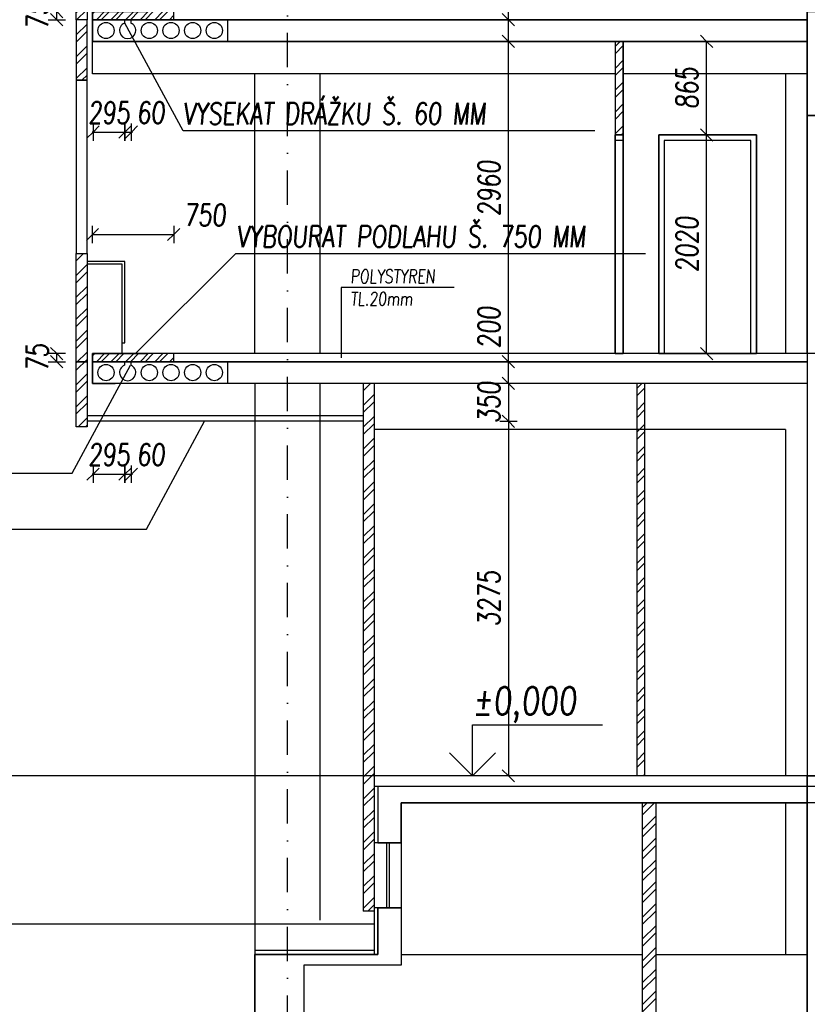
# Model space of a CAD drawing. Header units: millimetres. Extents: x 22267 to 193155, y 329430 to 541733.
# Tile 33 of 89: x 129265 to 136537, y 342419 to 351515. Entities that reach past the tile are written whole.
import ezdxf

# ---------------------------------------------------------------- set-up
doc = ezdxf.new("R2010")
doc.units = ezdxf.units.MM
doc.linetypes.add('ČERCHOVANÁ', pattern=[25.4, 12.7, -6.35, 0, -6.35])
for name, color, linetype in [('BOURÁNÍ FASÁDY', 30, 'Continuous'), ('BOURÁNÍ PODLAHY', 30, 'Continuous'), ('BOURÁNÍ PŘÍČEK', 30, 'Continuous'), ('KOTY', 7, 'Continuous'), ('KOTY-DVERE', 8, 'Continuous'), ('KOTY_100', 7, 'Continuous'), ('KÓTY BP FASÁDA', 255, 'Continuous'), ('KÓTY BP PODLAHA', 255, 'Continuous'), ('KÓTY BP PŘÍČKY', 255, 'Continuous'), ('OK_beton', 141, 'Continuous'), ('OSY', 7, 'Continuous'), ('TENKA', 4, 'Continuous'), ('TLUSTA', 2, 'Continuous'), ('ŽB', 1, 'Continuous')]:
    doc.layers.add(name, color=color, linetype=linetype)
doc.layers.add('POMOCNA_ZU', color=200, linetype='Continuous', plot=False)
doc.styles.add('CS-ROMANS', font='romans.shx', dxfattribs={"width": 0.75, "oblique": 5})
doc.styles.add('CS-ROMANS_100', font='romans.shx', dxfattribs={"width": 0.75, "oblique": 5, "height": 200})
doc.styles.add('ROMANS', font='romans.shx', dxfattribs={"width": 0.75, "oblique": 5, "height": 200})
doc.dimstyles.new('A_KÓTA_100', dxfattribs={"dimtxt": 200, "dimasz": 4, "dimexe": 100, "dimexo": 1500, "dimgap": 80, "dimtad": 1, "dimdec": 0, "dimdsep": 46, "dimtxsty": 'CS-ROMANS_100', "dimblk": 'KOT_CARA20', "dimcen": 90, "dimse1": 1, "dimse2": 1, "dimclrd": 256, "dimclre": 256, "dimclrt": 256, "dimadec": 0, "dimazin": 0, "dimtfac": 1, "dimtdec": 0, "dimtix": 1, "dimtmove": 2, "dimatfit": 3, "dimldrblk": 'OBLIQUE', "dimfxl": 1, "dimfxlon": 1, "dimtolj": 1, "dimarcsym": 0})

# ---------------------------------------------------------------- blocks, each defined once
blk = doc.blocks.new('VÝŠKOVÁ KÓTA 1')
at = {"ltscale": 0.25}
for p, q in [((0, 3.758), (9.586, 3.758)), ((0, 0), (0, 3.758)), ((0, 0), (-1.697, 1.697)), ((0, 0), (1.697, 1.697))]:
    blk.add_line(p, q, dxfattribs=at)
at = {"style": 'ROMANS', "oblique": 5, "width": 0.8}
blk.add_attdef('VÝŠKA', (0, 4.539), '', height=2, dxfattribs=at)
blk = doc.blocks.new('KOT_CARA20')
for p, q in [((0, 0), (-14.1, -14.1)), ((0, 20), (0, -20)), ((0, 0), (14.1, 14.1))]:
    blk.add_line(p, q)
blk = doc.blocks.new('*D2840')
at = {"layer": 'Defpoints', "color": 0, "transparency": 16777216}
for p in [(130237.4, 351515.5), (129942.4, 351315.5), (130237.4, 350477.2)]:
    blk.add_point(p, dxfattribs=at)
at = {"layer": 'KÓTY BP PODLAHA', "lineweight": -2, "transparency": 16777216}
for p, q in [((129938.4, 350477.2), (129934.4, 350477.2)), ((129942.4, 350477.2), (130237.4, 350477.2)), ((130241.4, 350477.2), (130245.4, 350477.2))]:
    blk.add_line(p, q, dxfattribs=at)
at = {"layer": 'KÓTY BP PODLAHA', "lineweight": -2, "transparency": 16777216, "xscale": 4, "yscale": 4, "zscale": 4}
blk.add_blockref('KOT_CARA20', (129942.4, 350477.2), dxfattribs=at)
at = {"layer": 'KÓTY BP PODLAHA', "lineweight": -2, "transparency": 16777216, "xscale": 4, "yscale": 4, "zscale": 4, "rotation": 180}
blk.add_blockref('KOT_CARA20', (130237.4, 350477.2), dxfattribs=at)
at = {"layer": 'KÓTY BP PODLAHA', "transparency": 16777216, "insert": (130089.9, 350657.2), "char_height": 200, "attachment_point": 5, "style": 'CS-ROMANS_100'}
blk.add_mtext('\\A1;295', dxfattribs=at)
blk = doc.blocks.new('_OBLIQUE')
at = {"color": 0, "linetype": 'ByBlock', "ltscale": 15}
blk.add_line((-0.5, -0.5), (0.5, 0.5), dxfattribs=at)
blk = doc.blocks.new('*D2841')
at = {"layer": 'Defpoints', "color": 0, "transparency": 16777216}
for p in [(130237.4, 351515.5), (130297.4, 351515.5), (130297.4, 350477.2)]:
    blk.add_point(p, dxfattribs=at)
at = {"layer": 'KÓTY BP PODLAHA', "lineweight": -2, "transparency": 16777216}
for p, q in [((130233.4, 350477.2), (130229.4, 350477.2)), ((130237.4, 350477.2), (130297.4, 350477.2)), ((130301.4, 350477.2), (130305.4, 350477.2))]:
    blk.add_line(p, q, dxfattribs=at)
at = {"layer": 'KÓTY BP PODLAHA', "lineweight": -2, "transparency": 16777216, "xscale": 4, "yscale": 4, "zscale": 4}
blk.add_blockref('KOT_CARA20', (130237.4, 350477.2), dxfattribs=at)
at = {"layer": 'KÓTY BP PODLAHA', "lineweight": -2, "transparency": 16777216, "xscale": 4, "yscale": 4, "zscale": 4, "rotation": 180}
blk.add_blockref('KOT_CARA20', (130297.4, 350477.2), dxfattribs=at)
at = {"layer": 'KÓTY BP PODLAHA', "transparency": 16777216, "insert": (130475.4, 350657.2), "char_height": 200, "attachment_point": 5, "style": 'CS-ROMANS_100'}
blk.add_mtext('\\A1;60', dxfattribs=at)
blk = doc.blocks.new('*D2842')
at = {"layer": 'Defpoints', "color": 0, "transparency": 16777216}
for p in [(129607.5, 351590.5), (129967.3, 351590.5), (129967.3, 351515.5)]:
    blk.add_point(p, dxfattribs=at)
at = {"layer": 'KÓTY BP PODLAHA', "lineweight": -2, "transparency": 16777216}
for p, q in [((129607.5, 351594.5), (129607.5, 351598.5)), ((129607.5, 351515.5), (129607.5, 351590.5)), ((129607.5, 351511.5), (129607.5, 351507.5))]:
    blk.add_line(p, q, dxfattribs=at)
at = {"layer": 'KÓTY BP PODLAHA', "lineweight": -2, "transparency": 16777216, "xscale": 4, "yscale": 4, "zscale": 4}
for p, rotation in [((129607.5, 351590.5), 270), ((129607.5, 351515.5), 90)]:
    blk.add_blockref('KOT_CARA20', p, dxfattribs=dict(at, rotation=rotation))
at = {"layer": 'KÓTY BP PODLAHA', "transparency": 16777216, "insert": (129427.5, 351553), "char_height": 200, "attachment_point": 5, "rotation": 90, "style": 'CS-ROMANS_100'}
blk.add_mtext('\\A1;75', dxfattribs=at)
blk = doc.blocks.new('*D2847')
at = {"layer": 'Defpoints', "color": 0, "transparency": 16777216}
for p in [(130687.4, 349531.2), (129937.4, 348430.5), (130687.4, 348430.5)]:
    blk.add_point(p, dxfattribs=at)
at = {"layer": 'KÓTY BP PODLAHA', "lineweight": -2, "transparency": 16777216}
blk.add_line((129941.4, 349531.2), (130683.4, 349531.2), dxfattribs=at)
at = {"layer": 'KÓTY BP PODLAHA', "lineweight": -2, "transparency": 16777216, "xscale": 4, "yscale": 4, "zscale": 4, "rotation": 180}
blk.add_blockref('KOT_CARA20', (129937.4, 349531.2), dxfattribs=at)
at = {"layer": 'KÓTY BP PODLAHA', "lineweight": -2, "transparency": 16777216, "xscale": 4, "yscale": 4, "zscale": 4}
blk.add_blockref('KOT_CARA20', (130687.4, 349531.2), dxfattribs=at)
at = {"layer": 'KÓTY BP PODLAHA', "transparency": 16777216, "insert": (130975.2, 349711.2), "char_height": 200, "attachment_point": 5, "style": 'CS-ROMANS_100'}
blk.add_mtext('\\A1;750', dxfattribs=at)
blk = doc.blocks.new('*D2844')
at = {"layer": 'Defpoints', "color": 0, "transparency": 16777216}
for p in [(130237.4, 348355.5), (129942.4, 348155.5), (130237.4, 347317.2)]:
    blk.add_point(p, dxfattribs=at)
at = {"layer": 'KÓTY BP PODLAHA', "lineweight": -2, "transparency": 16777216}
for p, q in [((129938.4, 347317.2), (129934.4, 347317.2)), ((129942.4, 347317.2), (130237.4, 347317.2)), ((130241.4, 347317.2), (130245.4, 347317.2))]:
    blk.add_line(p, q, dxfattribs=at)
at = {"layer": 'KÓTY BP PODLAHA', "lineweight": -2, "transparency": 16777216, "xscale": 4, "yscale": 4, "zscale": 4}
blk.add_blockref('KOT_CARA20', (129942.4, 347317.2), dxfattribs=at)
at = {"layer": 'KÓTY BP PODLAHA', "lineweight": -2, "transparency": 16777216, "xscale": 4, "yscale": 4, "zscale": 4, "rotation": 180}
blk.add_blockref('KOT_CARA20', (130237.4, 347317.2), dxfattribs=at)
at = {"layer": 'KÓTY BP PODLAHA', "transparency": 16777216, "insert": (130089.9, 347497.2), "char_height": 200, "attachment_point": 5, "style": 'CS-ROMANS_100'}
blk.add_mtext('\\A1;295', dxfattribs=at)
blk = doc.blocks.new('*D2845')
at = {"layer": 'Defpoints', "color": 0, "transparency": 16777216}
for p in [(130237.4, 348355.5), (130297.4, 348355.5), (130297.4, 347317.2)]:
    blk.add_point(p, dxfattribs=at)
at = {"layer": 'KÓTY BP PODLAHA', "lineweight": -2, "transparency": 16777216}
for p, q in [((130233.4, 347317.2), (130229.4, 347317.2)), ((130237.4, 347317.2), (130297.4, 347317.2)), ((130301.4, 347317.2), (130305.4, 347317.2))]:
    blk.add_line(p, q, dxfattribs=at)
at = {"layer": 'KÓTY BP PODLAHA', "lineweight": -2, "transparency": 16777216, "xscale": 4, "yscale": 4, "zscale": 4}
blk.add_blockref('KOT_CARA20', (130237.4, 347317.2), dxfattribs=at)
at = {"layer": 'KÓTY BP PODLAHA', "lineweight": -2, "transparency": 16777216, "xscale": 4, "yscale": 4, "zscale": 4, "rotation": 180}
blk.add_blockref('KOT_CARA20', (130297.4, 347317.2), dxfattribs=at)
at = {"layer": 'KÓTY BP PODLAHA', "transparency": 16777216, "insert": (130475.4, 347497.2), "char_height": 200, "attachment_point": 5, "style": 'CS-ROMANS_100'}
blk.add_mtext('\\A1;60', dxfattribs=at)
blk = doc.blocks.new('*D2846')
at = {"layer": 'Defpoints', "color": 0, "transparency": 16777216}
for p in [(129607.5, 348430.5), (129967.3, 348430.5), (129967.3, 348355.5)]:
    blk.add_point(p, dxfattribs=at)
at = {"layer": 'KÓTY BP PODLAHA', "lineweight": -2, "transparency": 16777216}
for p, q in [((129607.5, 348434.5), (129607.5, 348438.5)), ((129607.5, 348355.5), (129607.5, 348430.5)), ((129607.5, 348351.5), (129607.5, 348347.5))]:
    blk.add_line(p, q, dxfattribs=at)
at = {"layer": 'KÓTY BP PODLAHA', "lineweight": -2, "transparency": 16777216, "xscale": 4, "yscale": 4, "zscale": 4}
for p, rotation in [((129607.5, 348430.5), 270), ((129607.5, 348355.5), 90)]:
    blk.add_blockref('KOT_CARA20', p, dxfattribs=dict(at, rotation=rotation))
at = {"layer": 'KÓTY BP PODLAHA', "transparency": 16777216, "insert": (129427.5, 348393), "char_height": 200, "attachment_point": 5, "rotation": 90, "style": 'CS-ROMANS_100'}
blk.add_mtext('\\A1;75', dxfattribs=at)
blk = doc.blocks.new('*D2904')
at = {"layer": 'Defpoints', "color": 0, "transparency": 16777216}
for p in [(128117.9, 407305.5), (129837.4, 407305.5), (129787.4, 347755.5)]:
    blk.add_point(p, dxfattribs=at)
at = {"layer": 'KOTY_100', "lineweight": -2, "transparency": 16777216}
blk.add_line((128117.9, 347759.5), (128117.9, 407301.5), dxfattribs=at)
at = {"layer": 'KOTY_100', "lineweight": -2, "transparency": 16777216, "xscale": 4, "yscale": 4, "zscale": 4}
for p, rotation in [((128117.9, 407305.5), 90), ((128117.9, 347755.5), 270)]:
    blk.add_blockref('KOT_CARA20', p, dxfattribs=dict(at, rotation=rotation))
at = {"layer": 'KOTY_100', "transparency": 16777216, "insert": (127937.9, 377530.5), "char_height": 200, "attachment_point": 5, "rotation": 90, "style": 'CS-ROMANS_100'}
blk.add_mtext('\\A1;59550', dxfattribs=at)
blk = doc.blocks.new('*D2921')
at = {"layer": 'Defpoints', "color": 0, "transparency": 16777216}
for p in [(128533.3, 348355.5), (129837.4, 348355.5), (129787.4, 347755.5)]:
    blk.add_point(p, dxfattribs=at)
at = {"layer": 'KÓTY BP FASÁDA', "lineweight": -2, "transparency": 16777216}
blk.add_line((128533.3, 347759.5), (128533.3, 348351.5), dxfattribs=at)
at = {"layer": 'KÓTY BP FASÁDA', "lineweight": -2, "transparency": 16777216, "xscale": 4, "yscale": 4, "zscale": 4}
for p, rotation in [((128533.3, 348355.5), 90), ((128533.3, 347755.5), 270)]:
    blk.add_blockref('KOT_CARA20', p, dxfattribs=dict(at, rotation=rotation))
at = {"layer": 'KÓTY BP FASÁDA', "transparency": 16777216, "insert": (128353.3, 348055.5), "char_height": 200, "attachment_point": 5, "rotation": 90, "style": 'CS-ROMANS_100'}
blk.add_mtext('\\A1;600', dxfattribs=at)
blk = doc.blocks.new('*D2922')
at = {"layer": 'Defpoints', "color": 0, "transparency": 16777216}
for p in [(128533.3, 349355.5), (129787.4, 349355.5), (129837.4, 348355.5)]:
    blk.add_point(p, dxfattribs=at)
at = {"layer": 'KÓTY BP FASÁDA', "lineweight": -2, "transparency": 16777216}
blk.add_line((128533.3, 348359.5), (128533.3, 349351.5), dxfattribs=at)
at = {"layer": 'KÓTY BP FASÁDA', "lineweight": -2, "transparency": 16777216, "xscale": 4, "yscale": 4, "zscale": 4}
for p, rotation in [((128533.3, 349355.5), 90), ((128533.3, 348355.5), 270)]:
    blk.add_blockref('KOT_CARA20', p, dxfattribs=dict(at, rotation=rotation))
at = {"layer": 'KÓTY BP FASÁDA', "transparency": 16777216, "insert": (128353.3, 348855.5), "char_height": 200, "attachment_point": 5, "rotation": 90, "style": 'CS-ROMANS_100'}
blk.add_mtext('\\A1;1000', dxfattribs=at)
blk = doc.blocks.new('*D2923')
at = {"layer": 'Defpoints', "color": 0, "transparency": 16777216}
for p in [(128533.3, 350955.5), (129837.4, 350955.5), (129787.4, 349355.5)]:
    blk.add_point(p, dxfattribs=at)
at = {"layer": 'KÓTY BP FASÁDA', "lineweight": -2, "transparency": 16777216}
blk.add_line((128533.3, 349359.5), (128533.3, 350951.5), dxfattribs=at)
at = {"layer": 'KÓTY BP FASÁDA', "lineweight": -2, "transparency": 16777216, "xscale": 4, "yscale": 4, "zscale": 4}
for p, rotation in [((128533.3, 350955.5), 90), ((128533.3, 349355.5), 270)]:
    blk.add_blockref('KOT_CARA20', p, dxfattribs=dict(at, rotation=rotation))
at = {"layer": 'KÓTY BP FASÁDA', "transparency": 16777216, "insert": (128353.3, 350155.5), "char_height": 200, "attachment_point": 5, "rotation": 90, "style": 'CS-ROMANS_100'}
blk.add_mtext('\\A1;1600', dxfattribs=at)
blk = doc.blocks.new('*D2924')
at = {"layer": 'Defpoints', "color": 0, "transparency": 16777216}
for p in [(128533.3, 351515.5), (129837.4, 351515.5), (129837.4, 350955.5)]:
    blk.add_point(p, dxfattribs=at)
at = {"layer": 'KÓTY BP FASÁDA', "lineweight": -2, "transparency": 16777216}
blk.add_line((128533.3, 350959.5), (128533.3, 351511.5), dxfattribs=at)
at = {"layer": 'KÓTY BP FASÁDA', "lineweight": -2, "transparency": 16777216, "xscale": 4, "yscale": 4, "zscale": 4}
for p, rotation in [((128533.3, 351515.5), 90), ((128533.3, 350955.5), 270)]:
    blk.add_blockref('KOT_CARA20', p, dxfattribs=dict(at, rotation=rotation))
at = {"layer": 'KÓTY BP FASÁDA', "transparency": 16777216, "insert": (128353.3, 351235.5), "char_height": 200, "attachment_point": 5, "rotation": 90, "style": 'CS-ROMANS_100'}
blk.add_mtext('\\A1;560', dxfattribs=at)
blk = doc.blocks.new('*D2925')
at = {"layer": 'Defpoints', "color": 0, "transparency": 16777216}
for p in [(128533.3, 352515.5), (129837.4, 352515.5), (129837.4, 351515.5)]:
    blk.add_point(p, dxfattribs=at)
at = {"layer": 'KÓTY BP FASÁDA', "lineweight": -2, "transparency": 16777216}
blk.add_line((128533.3, 351519.5), (128533.3, 352511.5), dxfattribs=at)
at = {"layer": 'KÓTY BP FASÁDA', "lineweight": -2, "transparency": 16777216, "xscale": 4, "yscale": 4, "zscale": 4}
for p, rotation in [((128533.3, 352515.5), 90), ((128533.3, 351515.5), 270)]:
    blk.add_blockref('KOT_CARA20', p, dxfattribs=dict(at, rotation=rotation))
at = {"layer": 'KÓTY BP FASÁDA', "transparency": 16777216, "insert": (128353.3, 352015.5), "char_height": 200, "attachment_point": 5, "rotation": 90, "style": 'CS-ROMANS_100'}
blk.add_mtext('\\A1;1000', dxfattribs=at)
blk = doc.blocks.new('*D3268')
at = {"layer": 'Defpoints', "color": 0, "transparency": 16777216}
for p in [(133777.5, 348355.5), (133920.8, 348355.5), (133920.8, 348155.5)]:
    blk.add_point(p, dxfattribs=at)
at = {"layer": 'KOTY_100', "lineweight": -2, "transparency": 16777216}
blk.add_line((133777.5, 348159.5), (133777.5, 348351.5), dxfattribs=at)
at = {"layer": 'KOTY_100', "lineweight": -2, "transparency": 16777216, "xscale": 4, "yscale": 4, "zscale": 4}
for p, rotation in [((133777.5, 348355.5), 90), ((133777.5, 348155.5), 270)]:
    blk.add_blockref('KOT_CARA20', p, dxfattribs=dict(at, rotation=rotation))
at = {"layer": 'KOTY_100', "transparency": 16777216, "insert": (133597.5, 348672), "char_height": 200, "attachment_point": 5, "rotation": 90, "style": 'CS-ROMANS_100'}
blk.add_mtext('\\A1;200', dxfattribs=at)
blk = doc.blocks.new('*D3269')
at = {"layer": 'Defpoints', "color": 0, "transparency": 16777216}
for p in [(133777.5, 351315.5), (134162.1, 351315.5), (133920.8, 348355.5)]:
    blk.add_point(p, dxfattribs=at)
at = {"layer": 'KOTY_100', "lineweight": -2, "transparency": 16777216}
blk.add_line((133777.5, 348359.5), (133777.5, 351311.5), dxfattribs=at)
at = {"layer": 'KOTY_100', "lineweight": -2, "transparency": 16777216, "xscale": 4, "yscale": 4, "zscale": 4}
for p, rotation in [((133777.5, 351315.5), 90), ((133777.5, 348355.5), 270)]:
    blk.add_blockref('KOT_CARA20', p, dxfattribs=dict(at, rotation=rotation))
at = {"layer": 'KOTY_100', "transparency": 16777216, "insert": (133597.5, 349957.9), "char_height": 200, "attachment_point": 5, "rotation": 90, "style": 'CS-ROMANS_100'}
blk.add_mtext('\\A1;2960', dxfattribs=at)
blk = doc.blocks.new('*D3270')
at = {"layer": 'Defpoints', "color": 0, "transparency": 16777216}
for p in [(133777.5, 351515.5), (134169.7, 351515.5), (134162.1, 351315.5)]:
    blk.add_point(p, dxfattribs=at)
at = {"layer": 'KOTY_100', "lineweight": -2, "transparency": 16777216}
blk.add_line((133777.5, 351319.5), (133777.5, 351511.5), dxfattribs=at)
at = {"layer": 'KOTY_100', "lineweight": -2, "transparency": 16777216, "xscale": 4, "yscale": 4, "zscale": 4}
for p, rotation in [((133777.5, 351515.5), 90), ((133777.5, 351315.5), 270)]:
    blk.add_blockref('KOT_CARA20', p, dxfattribs=dict(at, rotation=rotation))
at = {"layer": 'KOTY_100', "transparency": 16777216, "insert": (133597.5, 351822.9), "char_height": 200, "attachment_point": 5, "rotation": 90, "style": 'CS-ROMANS_100'}
blk.add_mtext('\\A1;200', dxfattribs=at)
blk = doc.blocks.new('*D3271')
at = {"layer": 'Defpoints', "color": 0, "transparency": 16777216}
for p in [(133777.5, 354475.5), (134064.2, 354475.5), (134169.7, 351515.5)]:
    blk.add_point(p, dxfattribs=at)
at = {"layer": 'KOTY_100', "lineweight": -2, "transparency": 16777216}
blk.add_line((133777.5, 351519.5), (133777.5, 354471.5), dxfattribs=at)
at = {"layer": 'KOTY_100', "lineweight": -2, "transparency": 16777216, "xscale": 4, "yscale": 4, "zscale": 4}
for p, rotation in [((133777.5, 354475.5), 90), ((133777.5, 351515.5), 270)]:
    blk.add_blockref('KOT_CARA20', p, dxfattribs=dict(at, rotation=rotation))
at = {"layer": 'KOTY_100', "transparency": 16777216, "insert": (133597.5, 353137.9), "char_height": 200, "attachment_point": 5, "rotation": 90, "style": 'CS-ROMANS_100'}
blk.add_mtext('\\A1;2960', dxfattribs=at)
blk = doc.blocks.new('*D3389')
at = {"layer": 'Defpoints', "color": 0, "transparency": 16777216}
for p in [(134837.4, 350450.5), (135607.3, 350450.5), (135041.3, 348430.5)]:
    blk.add_point(p, dxfattribs=at)
at = {"layer": 'KOTY_100', "lineweight": -2, "transparency": 16777216}
blk.add_line((135607.3, 348434.5), (135607.3, 350446.5), dxfattribs=at)
at = {"layer": 'KOTY_100', "lineweight": -2, "transparency": 16777216, "xscale": 4, "yscale": 4, "zscale": 4}
for p, rotation in [((135607.3, 350450.5), 90), ((135607.3, 348430.5), 270)]:
    blk.add_blockref('KOT_CARA20', p, dxfattribs=dict(at, rotation=rotation))
at = {"layer": 'KOTY_100', "transparency": 16777216, "insert": (135427.3, 349440.5), "char_height": 200, "attachment_point": 5, "rotation": 90, "style": 'CS-ROMANS_100'}
blk.add_mtext('\\A1;2020', dxfattribs=at)
blk = doc.blocks.new('*D3390')
at = {"layer": 'Defpoints', "color": 0, "transparency": 16777216}
for p in [(135607.3, 351315.5), (135807.9, 351315.5), (134837.4, 350450.5)]:
    blk.add_point(p, dxfattribs=at)
at = {"layer": 'KOTY_100', "lineweight": -2, "transparency": 16777216}
blk.add_line((135607.3, 350454.5), (135607.3, 351311.5), dxfattribs=at)
at = {"layer": 'KOTY_100', "lineweight": -2, "transparency": 16777216, "xscale": 4, "yscale": 4, "zscale": 4}
for p, rotation in [((135607.3, 351315.5), 90), ((135607.3, 350450.5), 270)]:
    blk.add_blockref('KOT_CARA20', p, dxfattribs=dict(at, rotation=rotation))
at = {"layer": 'KOTY_100', "transparency": 16777216, "insert": (135427.3, 350883), "char_height": 200, "attachment_point": 5, "rotation": 90, "style": 'CS-ROMANS_100'}
blk.add_mtext('\\A1;865', dxfattribs=at)
blk = doc.blocks.new('*D3498')
at = {"layer": 'Defpoints', "color": 0, "transparency": 16777216}
for p in [(132628.1, 348155.5), (132367.9, 347805.5), (133777.5, 347805.5)]:
    blk.add_point(p, dxfattribs=at)
at = {"layer": 'KÓTY BP PŘÍČKY', "lineweight": -2, "transparency": 16777216}
for p, q in [((133777.5, 348159.5), (133777.5, 348163.5)), ((133777.5, 348155.5), (133777.5, 347805.5)), ((133777.5, 347801.5), (133777.5, 347797.5))]:
    blk.add_line(p, q, dxfattribs=at)
at = {"layer": 'KÓTY BP PŘÍČKY', "lineweight": -2, "transparency": 16777216, "xscale": 4, "yscale": 4, "zscale": 4}
for p, rotation in [((133777.5, 348155.5), 270), ((133777.5, 347805.5), 90)]:
    blk.add_blockref('KOT_CARA20', p, dxfattribs=dict(at, rotation=rotation))
at = {"layer": 'KÓTY BP PŘÍČKY', "transparency": 16777216, "insert": (133597.5, 347980.5), "char_height": 200, "attachment_point": 5, "rotation": 90, "style": 'CS-ROMANS_100'}
blk.add_mtext('\\A1;350', dxfattribs=at)
blk = doc.blocks.new('*D3499')
at = {"layer": 'Defpoints', "color": 0, "transparency": 16777216}
for p in [(132278.3, 347805.5), (132196.4, 344530.5), (133777.5, 344530.5)]:
    blk.add_point(p, dxfattribs=at)
at = {"layer": 'KÓTY BP PŘÍČKY', "lineweight": -2, "transparency": 16777216}
blk.add_line((133777.5, 347801.5), (133777.5, 344534.5), dxfattribs=at)
at = {"layer": 'KÓTY BP PŘÍČKY', "lineweight": -2, "transparency": 16777216, "xscale": 4, "yscale": 4, "zscale": 4}
for p, rotation in [((133777.5, 347805.5), 90), ((133777.5, 344530.5), 270)]:
    blk.add_blockref('KOT_CARA20', p, dxfattribs=dict(at, rotation=rotation))
at = {"layer": 'KÓTY BP PŘÍČKY', "transparency": 16777216, "insert": (133597.5, 346168), "char_height": 200, "attachment_point": 5, "rotation": 90, "style": 'CS-ROMANS_100'}
blk.add_mtext('\\A1;3275', dxfattribs=at)

msp = doc.modelspace()

# ---------------------------------------------------------------- hatches: boundary and pattern name
at = {"layer": 'BOURÁNÍ FASÁDY'}
h = msp.add_hatch(dxfattribs=at)
h.set_pattern_fill('ANSI32', color=256, scale=15)
h.set_pattern_definition([(45, (99276.44, 0), (-101.02788, 101.02788), []), (45, (99343.79, 0), (-101.02788, 101.02788), [])])
h.paths.add_polyline_path([(129787.4, 406600.5), (129887.4, 406600.5), (129887.4, 407305.5), (129787.4, 407305.5)])
h.paths.add_polyline_path([(129787.4, 404675.5), (129887.4, 404675.5), (129887.4, 406600.5), (129787.4, 406600.5)])
h.paths.add_polyline_path([(129887.4, 402075.5), (129787.4, 402075.5), (129787.4, 403075.5), (129887.4, 403075.5)])
h.paths.add_polyline_path([(129787.4, 401515.5), (129887.4, 401515.5), (129887.4, 402075.5), (129787.4, 402075.5)])
h.paths.add_polyline_path([(129887.4, 398915.5), (129787.4, 398915.5), (129787.4, 399915.5), (129887.4, 399915.5)])
h.paths.add_polyline_path([(129787.4, 398355.5), (129887.4, 398355.5), (129887.4, 398915.5), (129787.4, 398915.5)])
h.paths.add_polyline_path([(129887.4, 395755.5), (129787.4, 395755.5), (129787.4, 396755.5), (129887.4, 396755.5)])
h.paths.add_polyline_path([(129787.4, 395195.5), (129887.4, 395195.5), (129887.4, 395755.5), (129787.4, 395755.5)])
h.paths.add_polyline_path([(129887.4, 392595.5), (129787.4, 392595.5), (129787.4, 393595.5), (129887.4, 393595.5)])
h.paths.add_polyline_path([(129787.4, 392035.5), (129887.4, 392035.5), (129887.4, 392595.5), (129787.4, 392595.5)])
h.paths.add_polyline_path([(129887.4, 389435.5), (129787.4, 389435.5), (129787.4, 390435.5), (129887.4, 390435.5)])
h.paths.add_polyline_path([(129787.4, 388875.5), (129887.4, 388875.5), (129887.4, 389435.5), (129787.4, 389435.5)])
h.paths.add_polyline_path([(129787.4, 385715.5), (129887.4, 385715.5), (129887.4, 386275.5), (129787.4, 386275.5)])
h.paths.add_polyline_path([(129887.4, 386275.5), (129787.4, 386275.5), (129787.4, 387275.5), (129887.4, 387275.5)])
h.paths.add_polyline_path([(129887.4, 383115.5), (129787.4, 383115.5), (129787.4, 384115.5), (129887.4, 384115.5)])
h.paths.add_polyline_path([(129787.4, 382555.5), (129887.4, 382555.5), (129887.4, 383115.5), (129787.4, 383115.5)])
h.paths.add_polyline_path([(129887.4, 379955.5), (129787.4, 379955.5), (129787.4, 380955.5), (129887.4, 380955.5)])
h.paths.add_polyline_path([(129787.4, 379395.5), (129887.4, 379395.5), (129887.4, 379955.5), (129787.4, 379955.5)])
h.paths.add_polyline_path([(129887.4, 376795.5), (129787.4, 376795.5), (129787.4, 377795.5), (129887.4, 377795.5)])
h.paths.add_polyline_path([(129787.4, 376235.5), (129887.4, 376235.5), (129887.4, 376795.5), (129787.4, 376795.5)])
h.paths.add_polyline_path([(129887.4, 373635.5), (129787.4, 373635.5), (129787.4, 374635.5), (129887.4, 374635.5)])
h.paths.add_polyline_path([(129787.4, 373075.5), (129887.4, 373075.5), (129887.4, 373635.5), (129787.4, 373635.5)])
h.paths.add_polyline_path([(129887.4, 370475.5), (129787.4, 370475.5), (129787.4, 371475.5), (129887.4, 371475.5)])
h.paths.add_polyline_path([(129787.4, 369915.5), (129887.4, 369915.5), (129887.4, 370475.5), (129787.4, 370475.5)])
h.paths.add_polyline_path([(129887.4, 367315.5), (129787.4, 367315.5), (129787.4, 368315.5), (129887.4, 368315.5)])
h.paths.add_polyline_path([(129787.4, 366755.5), (129887.4, 366755.5), (129887.4, 367315.5), (129787.4, 367315.5)])
h.paths.add_polyline_path([(129887.4, 364155.5), (129787.4, 364155.5), (129787.4, 365155.5), (129887.4, 365155.5)])
h.paths.add_polyline_path([(129787.4, 363595.5), (129887.4, 363595.5), (129887.4, 364155.5), (129787.4, 364155.5)])
h.paths.add_polyline_path([(129887.4, 360995.5), (129787.4, 360995.5), (129787.4, 361995.5), (129887.4, 361995.5)])
h.paths.add_polyline_path([(129787.4, 360435.5), (129887.4, 360435.5), (129887.4, 360995.5), (129787.4, 360995.5)])
h.paths.add_polyline_path([(129887.4, 357835.5), (129787.4, 357835.5), (129787.4, 358835.5), (129887.4, 358835.5)])
h.paths.add_polyline_path([(129787.4, 357275.5), (129887.4, 357275.5), (129887.4, 357835.5), (129787.4, 357835.5)])
h.paths.add_polyline_path([(129887.4, 354675.5), (129787.4, 354675.5), (129787.4, 355675.5), (129887.4, 355675.5)])
h.paths.add_polyline_path([(129787.4, 354115.5), (129887.4, 354115.5), (129887.4, 354675.5), (129787.4, 354675.5)])
h.paths.add_polyline_path([(129887.4, 351515.5), (129787.4, 351515.5), (129787.4, 352515.5), (129887.4, 352515.5)])
h.paths.add_polyline_path([(129787.4, 350955.5), (129887.4, 350955.5), (129887.4, 351515.5), (129787.4, 351515.5)])
h.paths.add_polyline_path([(129887.4, 347755.5), (129787.4, 347755.5), (129787.4, 348355.5), (129887.4, 348355.5)])
h.paths.add_polyline_path([(129887.4, 348355.5), (129787.4, 348355.5), (129787.4, 349355.5), (129887.4, 349355.5)])
h = msp.add_hatch(dxfattribs=at)
h.set_pattern_fill('ANSI32', color=256, scale=15)
h.set_pattern_definition([(45, (101926.44, -1200), (-101.02788, 101.02788), []), (45, (101993.79, -1200), (-101.02788, 101.02788), [])])
h.paths.add_polyline_path([(132537.4, 343280.5), (132437.4, 343280.5), (132437.4, 347155.5), (132537.4, 347155.5)])
h.paths.add_polyline_path([(132537.4, 347155.5), (132437.4, 347155.5), (132437.4, 348155.5), (132537.4, 348155.5)])
at = {"layer": 'BOURÁNÍ PODLAHY'}
h = msp.add_hatch(dxfattribs=at)
h.set_pattern_fill('ANSI32', color=256, scale=10)
h.set_pattern_definition([(45, (99276.44, -50560), (-67.35192, 67.35192), []), (45, (99321.34, -50560), (-67.35192, 67.35192), [])])
h.paths.add_polyline_path([(130237.4, 351590.5), (129937.4, 351590.5), (129937.4, 351515.5), (130237.4, 351515.5)])
h.paths.add_polyline_path([(130687.4, 351590.5), (130237.4, 351590.5), (130237.4, 351515.5), (130687.4, 351515.5)])
h = msp.add_hatch(dxfattribs=at)
h.set_pattern_fill('ANSI32', color=256, scale=10)
h.set_pattern_definition([(45, (99276.44, -53720), (-67.35192, 67.35192), []), (45, (99321.34, -53720), (-67.35192, 67.35192), [])])
h.paths.add_polyline_path([(130237.4, 348430.5), (129937.4, 348430.5), (129937.4, 348355.5), (130237.4, 348355.5)])
h.paths.add_polyline_path([(130687.4, 348430.5), (130237.4, 348430.5), (130237.4, 348355.5), (130687.4, 348355.5)])
at = {"layer": 'BOURÁNÍ PŘÍČEK'}
h = msp.add_hatch(dxfattribs=at)
h.set_pattern_fill('ANSI32', color=256, scale=15)
h.set_pattern_definition([(45, (94701.44, -51685), (-101.02788, 101.02788), []), (45, (94768.79, -51685), (-101.02788, 101.02788), [])])
h.paths.add_polyline_path([(134762.4, 351315.5), (134837.4, 351315.5), (134837.4, 350450.5), (134762.4, 350450.5)])
h = msp.add_hatch(dxfattribs=at)
h.set_pattern_fill('ANSI32', color=256, scale=15)
h.set_pattern_definition([(45, (94901.44, -54845), (-101.02788, 101.02788), []), (45, (94968.79, -54845), (-101.02788, 101.02788), [])])
h.paths.add_polyline_path([(134962.4, 348155.5), (135037.4, 348155.5), (135037.4, 344530.5), (134962.4, 344530.5)])
h = msp.add_hatch(dxfattribs=at)
h.set_pattern_fill('ANSI32', color=256, scale=15)
h.set_pattern_definition([(45, (94951.44, -58720), (-101.02788, 101.02788), []), (45, (95018.79, -58720), (-101.02788, 101.02788), [])])
h.paths.add_polyline_path([(135012.4, 344280.5), (135137.4, 344280.5), (135137.4, 341280.5), (135012.4, 341280.5)])

# ---------------------------------------------------------------- linework, layer by layer
at = {"layer": 'BOURÁNÍ FASÁDY'}
for points in [[(129887.4, 351515.5), (129787.4, 351515.5), (129787.4, 352515.5), (129887.4, 352515.5)], [(129787.4, 350955.5), (129887.4, 350955.5), (129887.4, 351515.5), (129787.4, 351515.5)], [(129787.4, 349355.5), (129887.4, 349355.5), (129887.4, 350955.5), (129787.4, 350955.5)], [(129887.4, 348355.5), (129787.4, 348355.5), (129787.4, 349355.5), (129887.4, 349355.5)], [(129887.4, 347755.5), (129787.4, 347755.5), (129787.4, 348355.5), (129887.4, 348355.5)]]:
    msp.add_lwpolyline(points, close=True, dxfattribs=at)
for points in [[(130212.4, 348530.5), (130237.4, 348530.5), (130237.4, 349280.5), (129887.4, 349280.5)], [(130212.4, 348430.5), (130212.4, 349255.5), (129887.4, 349255.5)], [(132437.4, 348155.5), (132437.4, 343280.5)], [(132537.4, 348155.5), (132537.4, 343910.5)], [(132437.4, 347855.5), (129887.4, 347855.5)], [(132437.4, 347805.5), (129887.4, 347805.5)]]:
    msp.add_lwpolyline(points, dxfattribs=at)
at = {"layer": 'BOURÁNÍ PODLAHY'}
for p, q in [((130237.4, 351515.5), (129937.4, 351515.5)), ((130232.4, 351515.5), (130232.4, 351484.2)), ((130232.4, 351515.5), (130292.4, 351515.5)), ((130292.4, 351515.5), (130292.4, 351484.2)), ((130237.4, 348355.5), (129937.4, 348355.5)), ((130232.4, 348355.5), (130232.4, 348324.2)), ((130232.4, 348355.5), (130292.4, 348355.5)), ((130292.4, 348355.5), (130292.4, 348324.2))]:
    msp.add_line(p, q, dxfattribs=at)
for points in [[(129937.4, 351515.5), (130687.4, 351515.5), (130687.4, 351590.5), (129937.4, 351590.5)], [(129937.4, 348355.5), (130687.4, 348355.5), (130687.4, 348430.5), (129937.4, 348430.5)]]:
    msp.add_lwpolyline(points, close=True, dxfattribs=at)
for centre in [(130262.4, 351415.5), (130262.4, 348255.5)]:
    msp.add_arc(centre, 75, 113.57818, 66.42182, dxfattribs=at)
at = {"layer": 'BOURÁNÍ PŘÍČEK'}
for points in [[(136537.4, 406325.5), (136537.4, 335810.5)], [(134762.4, 351315.5), (134762.4, 350450.5)], [(134837.4, 351315.5), (134837.4, 350450.5)], [(134962.4, 348155.5), (134962.4, 344530.5)], [(135037.4, 344530.5), (135037.4, 348155.5)], [(135012.4, 344280.5), (135012.4, 339260.5)], [(135137.4, 344280.5), (135137.4, 339260.5)], [(132787.4, 343910.5), (132787.4, 343910.5), (132537.4, 343910.5)], [(132537.4, 343910.5), (132537.4, 343280.5)], [(132652.4, 343910.5), (132652.4, 343310.5)], [(132677.4, 343910.5), (132677.4, 343310.5)], [(132787.4, 343910.5), (132787.4, 343310.5)], [(132537.4, 343315.5), (132537.4, 343310.5)], [(132787.4, 343310.5), (132537.4, 343310.5)], [(132537.4, 343280.5), (132437.4, 343280.5)]]:
    msp.add_lwpolyline(points, dxfattribs=at)
for points in [[(134762.4, 350450.5), (134837.4, 350450.5), (134837.4, 351315.5), (134762.4, 351315.5)], [(136537.4, 350630.5), (136737.4, 350630.5), (136737.4, 348430.5), (136537.4, 348430.5)], [(134762.4, 350450.5), (134837.4, 350450.5), (134837.4, 350400.5), (134762.4, 350400.5)], [(134762.4, 348430.5), (134837.4, 348430.5), (134837.4, 350450.5), (134762.4, 350450.5)], [(134762.4, 350450.5), (134837.4, 350450.5), (134837.4, 348430.5), (134762.4, 348430.5)], [(135167.4, 348430.5), (136067.4, 348430.5), (136067.4, 350450.5), (135167.4, 350450.5)], [(135167.4, 350450.5), (136067.4, 350450.5), (136067.4, 348430.5), (135167.4, 348430.5)], [(135217.4, 348430.5), (136017.4, 348430.5), (136017.4, 350400.5), (135217.4, 350400.5)]]:
    msp.add_lwpolyline(points, close=True, dxfattribs=at)
at = {"layer": 'KOTY-DVERE'}
msp.add_lwpolyline([(133277.6, 349041), (132232.6, 349041), (132232.6, 348392.6)], dxfattribs=at)
at = {"layer": 'KÓTY BP PODLAHA'}
for p, q in [((130774.8, 350487.7), (130237.4, 351484.2)), ((134575.7, 350487.7), (130774.8, 350487.7)), ((131256.4, 349351.6), (130335.3, 348430.5)), ((135042.4, 349351.6), (131256.4, 349351.6)), ((129750.1, 347327.7), (130287.4, 348324.2)), ((130434.8, 346809), (130972.2, 347805.5)), ((126523.3, 347327.7), (129750.1, 347327.7)), ((126523.3, 346809), (130434.8, 346809))]:
    msp.add_line(p, q, dxfattribs=at)
at = {"layer": 'OK_beton'}
for p, q in [((131187.4, 351315.5), (131187.4, 351515.5)), ((131187.4, 348155.5), (131187.4, 348355.5))]:
    msp.add_line(p, q, dxfattribs=at)
for centre in [(130062.4, 351415.5), (130462.4, 351415.5), (130662.4, 351415.5), (130862.4, 351415.5), (131062.4, 351415.5), (130062.4, 348255.5), (130462.4, 348255.5), (130662.4, 348255.5), (130862.4, 348255.5), (131062.4, 348255.5)]:
    msp.add_circle(centre, 75, dxfattribs=at)
at = {"layer": 'OSY', "linetype": 'ČERCHOVANÁ', "ltscale": 25}
msp.add_lwpolyline([(131737.4, 331387.3), (131737.4, 408305.5)], dxfattribs=at)
at = {"layer": 'POMOCNA_ZU', "color": 1}
msp.add_lwpolyline([(140197.4, 344530.5), (126822.3, 344530.5)], dxfattribs=at)
at = {"layer": 'TENKA'}
for points in [[(136537.4, 351515.5), (129937.4, 351515.5)], [(134762.4, 351015.5), (129937.4, 351015.5), (129937.4, 351315.5), (136537.4, 351315.5), (136537.4, 351015.5), (134837.4, 351015.5)], [(131437.4, 348430.5), (131437.4, 351015.5)], [(132037.4, 351015.5), (132037.4, 348430.5)], [(136337.4, 351015.5), (136337.4, 348430.5)], [(136537.4, 348355.5), (129937.4, 348355.5)], [(131437.4, 348155.5), (131437.4, 343195.5)], [(132037.4, 348155.5), (132037.4, 343195.5)], [(136337.4, 347730.5), (132537.4, 347730.5)], [(136337.4, 347730.5), (136337.4, 344530.5)], [(140047.4, 344430.5), (132537.4, 344430.5)], [(132572.4, 344430.5), (132572.4, 343910.5)], [(136337.4, 344280.5), (136337.4, 342880.5)], [(132572.4, 343310.5), (132572.4, 342880.5)], [(131437.4, 343195.5), (131437.4, 341980.5)], [(132537.4, 343160.5), (132537.4, 342880.5)], [(132537.4, 342915.5), (131437.4, 342915.5)], [(132572.4, 342880.5), (131437.4, 342880.5)], [(132787.4, 342880.5), (135012.4, 342880.5)], [(135137.4, 342880.5), (136537.4, 342880.5)]]:
    msp.add_lwpolyline(points, dxfattribs=at)
at = {"layer": 'TLUSTA'}
for points in [[(129937.4, 351315.5), (129937.4, 351590.5)], [(129937.4, 351515.5), (129937.4, 351590.5), (130437.4, 351590.5)], [(136537.4, 351315.5), (129937.4, 351315.5)], [(136537.4, 348430.5), (129937.4, 348430.5)], [(129937.4, 348155.5), (129937.4, 348430.5)], [(129937.4, 348355.5), (129937.4, 348430.5), (130437.4, 348430.5)], [(136537.4, 348155.5), (129937.4, 348155.5)], [(140047.4, 344530.5), (132537.4, 344530.5)], [(132537.4, 344530.5), (132537.4, 343910.5)], [(140047.4, 344280.5), (132787.4, 344280.5)], [(132787.4, 344280.5), (132787.4, 343910.5)], [(132787.4, 344280.5), (132787.4, 343910.5)], [(132787.4, 343310.5), (132787.4, 342780.5), (131887.4, 342780.5)], [(132537.4, 343315.5), (132537.4, 343160.5)], [(132537.4, 343160.5), (126822.3, 343160.5)], [(131887.4, 342780.5), (131887.4, 336000.5)]]:
    msp.add_lwpolyline(points, dxfattribs=at)
at = {"layer": 'ŽB'}
for points in [[(136537.4, 351590.5), (136737.4, 351590.5), (136737.4, 350630.5), (136537.4, 350630.5)], [(129937.4, 351515.5), (136537.4, 351515.5), (136537.4, 351315.5), (129937.4, 351315.5)], [(129937.4, 348355.5), (136537.4, 348355.5), (136537.4, 348155.5), (129937.4, 348155.5)], [(136537.4, 344530.5), (136737.4, 344530.5), (136737.4, 341460.5), (136537.4, 341460.5)]]:
    msp.add_lwpolyline(points, close=True, dxfattribs=at)
for points in [[(130147.4, 351515.5), (129937.4, 351515.5), (129937.4, 351315.5), (130147.4, 351315.5)], [(130147.4, 348355.5), (129937.4, 348355.5), (129937.4, 348155.5), (130147.4, 348155.5)], [(132572.4, 343910.5), (132787.4, 343910.5), (132787.4, 344280.5), (136537.4, 344280.5), (136537.4, 344430.5), (132572.4, 344430.5), (132572.4, 343910.5)], [(131437.4, 341980.5), (131437.4, 342880.5), (132572.4, 342880.5), (132572.4, 343310.5), (132787.4, 343310.5), (132787.4, 342780.5), (131887.4, 342780.5), (131887.4, 341980.5), (131437.4, 341980.5)]]:
    msp.add_lwpolyline(points, dxfattribs=at)

# ---------------------------------------------------------------- block references
at = {"layer": 'KOTY', "xscale": 125, "yscale": 125, "zscale": 125}
msp.add_blockref('VÝŠKOVÁ KÓTA 1', (133447.2, 344530.5), dxfattribs=at).add_auto_attribs({'VÝŠKA': '%%p0,000'})

# ---------------------------------------------------------------- texts
at = {"layer": 'KOTY', "insert": (126555.7, 345749.4), "char_height": 250, "width": 4486.333, "attachment_point": 4, "style": 'CS-ROMANS'}
msp.add_mtext('\\A1;STŘECHA BUDOVY D', dxfattribs=at)
at = {"layer": 'KOTY-DVERE', "insert": (132318.4, 349041), "char_height": 125, "width": 1033.769, "attachment_point": 4, "style": 'CS-ROMANS'}
msp.add_mtext('\\A1;POLYSTYREN\\PTL.20mm', dxfattribs=at)
at = {"layer": 'KÓTY BP PODLAHA', "ltscale": 15, "style": 'CS-ROMANS', "oblique": 5, "width": 0.75}
for s, p in [('VYSEKAT DRÁŽKU Š. 60 MM', (130773, 350548.6)), ('VYBOURAT PODLAHU Š. 750 MM ', (131269, 349412.6))]:
    msp.add_text(s, height=200, dxfattribs=at).set_placement(p)

# ---------------------------------------------------------------- dimensions: what is measured, and where the dimension line sits
at = {"layer": 'KOTY_100'}
for base, p1, p2, picture, middle in [((128117.9, 407305.5), (129787.4, 347755.5), (129837.4, 407305.5), '*D2904', (127937.9, 377530.5)), ((135607.3, 351315.5), (134837.4, 350450.5), (135807.9, 351315.5), '*D3390', (135427.3, 350883)), ((135607.3, 350450.5), (135041.3, 348430.5), (134837.4, 350450.5), '*D3389', (135427.3, 349440.5))]:
    dim = msp.add_linear_dim(base=base, p1=p1, p2=p2, angle=90, dimstyle='A_KÓTA_100', dxfattribs=at)
    dim.commit()
    dim.dimension.update_dxf_attribs({"geometry": picture, "text_midpoint": middle})
for base, p1, p2, picture, middle in [((133777.5, 354475.5), (134169.7, 351515.5), (134064.2, 354475.5), '*D3271', (133597.5, 353137.9)), ((133777.5, 351515.5), (134162.1, 351315.5), (134169.7, 351515.5), '*D3270', (133597.5, 351822.9)), ((133777.5, 351315.5), (133920.8, 348355.5), (134162.1, 351315.5), '*D3269', (133597.5, 349957.9)), ((133777.5, 348355.5), (133920.8, 348155.5), (133920.8, 348355.5), '*D3268', (133597.5, 348672))]:
    dim = msp.add_linear_dim(base=base, p1=p1, p2=p2, angle=90, dimstyle='A_KÓTA_100', dxfattribs=at)
    dim.commit()
    dim.dimension.update_dxf_attribs({"geometry": picture, "text_midpoint": middle, "dimtype": 160})
at = {"layer": 'KÓTY BP FASÁDA'}
for base, p1, p2, picture, middle in [((128533.3, 352515.5), (129837.4, 351515.5), (129837.4, 352515.5), '*D2925', (128353.3, 352015.5)), ((128533.3, 351515.5), (129837.4, 350955.5), (129837.4, 351515.5), '*D2924', (128353.3, 351235.5)), ((128533.3, 350955.5), (129787.4, 349355.5), (129837.4, 350955.5), '*D2923', (128353.3, 350155.5)), ((128533.3, 349355.5), (129837.4, 348355.5), (129787.4, 349355.5), '*D2922', (128353.3, 348855.5)), ((128533.3, 348355.5), (129787.4, 347755.5), (129837.4, 348355.5), '*D2921', (128353.3, 348055.5))]:
    dim = msp.add_linear_dim(base=base, p1=p1, p2=p2, angle=90, dimstyle='A_KÓTA_100', dxfattribs=at)
    dim.commit()
    dim.dimension.update_dxf_attribs({"geometry": picture, "text_midpoint": middle})
at = {"layer": 'KÓTY BP PODLAHA'}
for base, p1, p2, picture, middle in [((129607.5, 351590.5), (129967.3, 351515.5), (129967.3, 351590.5), '*D2842', (129427.5, 351553)), ((129607.5, 348430.5), (129967.3, 348355.5), (129967.3, 348430.5), '*D2846', (129427.5, 348393))]:
    dim = msp.add_linear_dim(base=base, p1=p1, p2=p2, angle=90, dimstyle='A_KÓTA_100', dxfattribs=at)
    dim.commit()
    dim.dimension.update_dxf_attribs({"geometry": picture, "text_midpoint": middle})
for base, p1, p2, picture, middle in [((130237.4, 350477.2), (129942.4, 351315.5), (130237.4, 351515.5), '*D2840', (130089.9, 350657.2)), ((130237.4, 347317.2), (129942.4, 348155.5), (130237.4, 348355.5), '*D2844', (130089.9, 347497.2))]:
    dim = msp.add_linear_dim(base=base, p1=p1, p2=p2, dimstyle='A_KÓTA_100', dxfattribs=at)
    dim.commit()
    dim.dimension.update_dxf_attribs({"geometry": picture, "text_midpoint": middle})
for base, p1, p2, picture, middle in [((130297.4, 350477.2), (130237.4, 351515.5), (130297.4, 351515.5), '*D2841', (130475.4, 350657.2)), ((130687.4, 349531.2), (129937.4, 348430.5), (130687.4, 348430.5), '*D2847', (130975.2, 349711.2)), ((130297.4, 347317.2), (130237.4, 348355.5), (130297.4, 348355.5), '*D2845', (130475.4, 347497.2))]:
    dim = msp.add_linear_dim(base=base, p1=p1, p2=p2, dimstyle='A_KÓTA_100', dxfattribs=at)
    dim.commit()
    dim.dimension.update_dxf_attribs({"geometry": picture, "text_midpoint": middle, "dimtype": 160})
at = {"layer": 'KÓTY BP PŘÍČKY'}
for base, p1, p2, picture, middle in [((133777.5, 347805.5), (132628.1, 348155.5), (132367.9, 347805.5), '*D3498', (133597.5, 347980.5)), ((133777.5, 344530.5), (132278.3, 347805.5), (132196.4, 344530.5), '*D3499', (133597.5, 346168))]:
    dim = msp.add_linear_dim(base=base, p1=p1, p2=p2, angle=90, dimstyle='A_KÓTA_100', dxfattribs=at)
    dim.commit()
    dim.dimension.update_dxf_attribs({"geometry": picture, "text_midpoint": middle})

doc.saveas('drawing.dxf')
